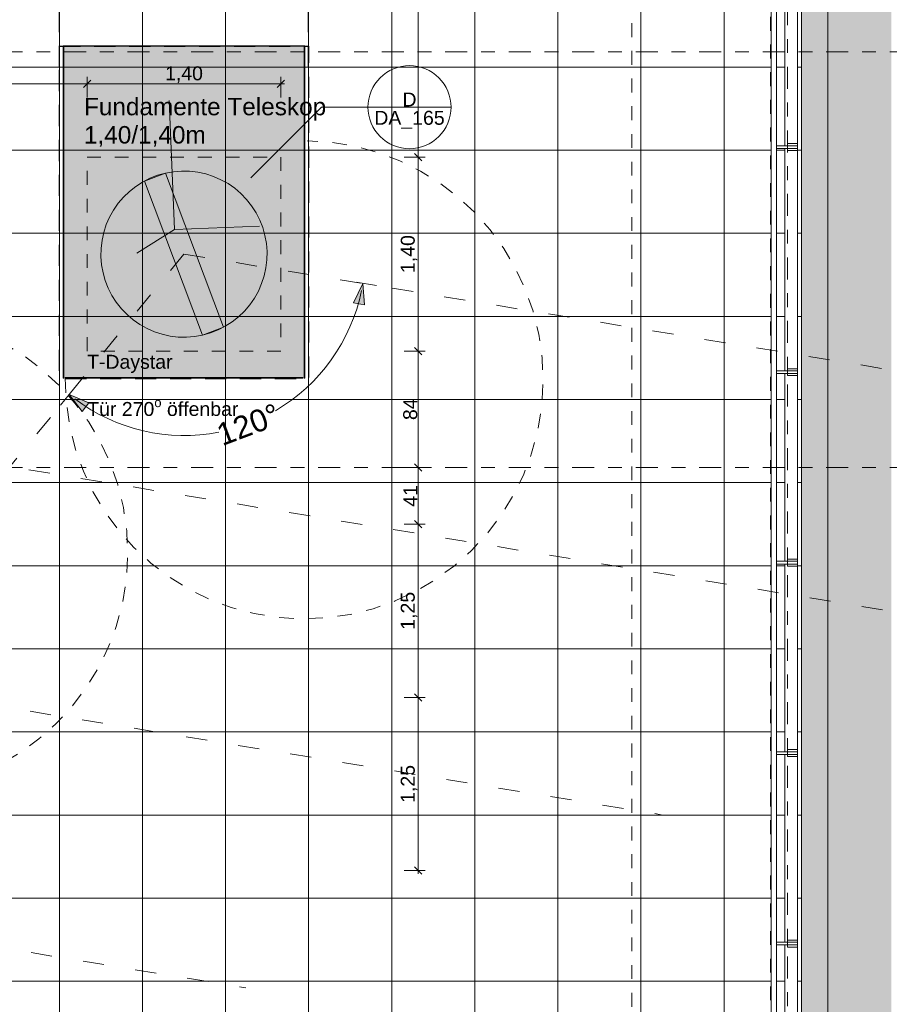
# Model space of a CAD drawing. Header units: metres. Extents: x -180 to 4, y -50 to 6.
# Tile 31 of 256: x -165.77 to -159.49, y -26.82 to -19.71. Entities that reach past the tile are written whole.
import ezdxf

# ---------------------------------------------------------------- set-up
doc = ezdxf.new("R2010")
doc.units = ezdxf.units.M
doc.header["$LTSCALE"] = 0.05
doc.header["$PDMODE"] = 1
doc.header["$PDSIZE"] = -2
for name, pattern in [('Dash Style-1', [1.999894, 0.999947, -0.999947]), ('ISO-02 Strichlinie', [3.81, 3.048, -0.762]), ('ISO-03 Gestrichelt mit Abstand', [7.62, 3.048, -4.572]), ('Linienart-1', [2.116328, 1.058164, -1.058164]), ('Linienart-34', [4.233, 2.116, -2.117]), ('Linienart-53', [5.291531, 3.175, -1.058062, 0.352704, -0.705764])]:
    doc.linetypes.add(name, pattern=pattern)
doc.layers.get('0').update_dxf_attribs({"lineweight": 25})
for name, color, linetype, lineweight, true_color in [('30 -34 Innenwände- 4 Türen_Fenster', 7, 'Continuous', 15, 0x9955ff), ('30 -36 Dächer- 3 Dachbeläge', 7, 'Continuous', 15, 0x9999ff), ('30 -36 Dächer- 4 Dachbekleidungen', 7, 'Continuous', 9, 0xccccff), ('70 -72 Beschriftung- 1 Beschriftung allgemein', 7, 'Continuous', 9, 0xff6633), ('70 -72 Beschriftung- 7 Detailverweise', 7, 'Continuous', 9, 0x00dd00), ('70 -76 Bemaßung- 2 Allgemein', 7, 'Continuous', 5, 0x6666cc)]:
    doc.layers.add(name, color=color, linetype=linetype, lineweight=lineweight, true_color=true_color)
for name, color, linetype, lineweight in [('60- 61 allgemeine Ausstattung- 4 Terrassen', 7, 'Continuous', 9), ('70 -71 Achsen- 1 Gebäudeachsen', 7, 'Linienart-53', 18), ('Bemaßung', 7, 'Continuous', 5), ('Keine', 7, 'Continuous', 9)]:
    doc.layers.add(name, color=color, linetype=linetype, lineweight=lineweight)
doc.styles.add('Arial', font='arial.ttf')
doc.dimstyles.new('k+k_klein', dxfattribs={"dimtxt": 0.100689, "dimasz": 0.05302, "dimexe": 0.05, "dimexo": 0.15, "dimgap": 0.005, "dimtad": 1, "dimdec": 3, "dimtxsty": 'Arial', "dimblk": 'VW_SLASH-2', "dimblk1": 'VW_SLASH-2', "dimblk2": 'VW_SLASH-2', "dimcen": 0, "dimdle": 0.025, "dimadec": 3, "dimazin": 0, "dimtfac": 0.75, "dimtdec": 3, "dimtix": 1, "dimtmove": 0, "dimatfit": 0, "dimldrblk": 'VW_FILLEDARROW', "dimfxl": 0.1, "dimfxlon": 1, "dimfrac": 2, "dimtolj": 1, "dimarcsym": 0})

# ---------------------------------------------------------------- blocks, each defined once
blk = doc.blocks.new('VW_FILLEDARROW')
at = {"linetype": 'Continuous', "lineweight": 0, "transparency": 16777216}
blk.add_hatch(color=0, dxfattribs=at).paths.add_polyline_path([(-2.83, 0.76), (0, 0), (-2.83, -0.76)])
at = {"color": 0, "lineweight": 5, "transparency": 16777216, "flags": 128}
blk.add_lwpolyline([(-2.83, 0.76), (0, 0), (-2.83, -0.76)], close=True, dxfattribs=at)
blk = doc.blocks.new('*D8753')
at = {"layer": '70 -76 Bemaßung- 2 Allgemein', "color": 0, "linetype": 'Continuous', "lineweight": -2, "transparency": 33554559}
for p, q in [((-172.1903, -25.3848), (-172.3383, -25.3605)), ((-174.4736, -26.2476), (-174.3786, -26.1315))]:
    blk.add_line(p, q, dxfattribs=at)
for start, end in [(300.30792, 348.3798), (233.02062, 281.0925)]:
    blk.add_arc((-173.581, -25.157), 1.3093, start, end, dxfattribs=at)
at = {"layer": 'Defpoints', "color": 0, "transparency": 33554559}
for p in [(-173.581, -25.157), (-173.565, -26.4662), (-164.1338, -26.704), (-179.6443, -32.565)]:
    blk.add_point(p, dxfattribs=at)
at = {"layer": '70 -76 Bemaßung- 2 Allgemein', "color": 0, "lineweight": -2, "xscale": 0.05302001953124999, "yscale": 0.05302001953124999, "zscale": 0.05302001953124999}
for p, rotation in [((-172.2889, -25.3686), 79.5400057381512), ((-174.4103, -26.1702), 141.8604122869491)]:
    blk.add_blockref('VW_FILLEDARROW', p, dxfattribs=dict(at, rotation=rotation))
at = {"layer": '70 -76 Bemaßung- 2 Allgemein', "color": 0, "lineweight": 15, "transparency": 33554559, "insert": (-173.1159, -26.3878), "char_height": 0.160649, "attachment_point": 5, "rotation": 20.70021, "style": 'Arial'}
blk.add_mtext('\\A1;120%%d ', dxfattribs=at)
blk = doc.blocks.new('VW_SLASH-2')
at = {"color": 0, "linetype": 'ByBlock', "lineweight": -2, "transparency": 16777216}
blk.add_line((0.47, 0), (-1, 0), dxfattribs=at)
at = {"color": 0, "lineweight": 5, "transparency": 16777216, "flags": 128}
blk.add_lwpolyline([(0.5, 0.5), (-0.5, -0.5)], dxfattribs=at)
blk = doc.blocks.new('*D9022')
at = {"layer": '70 -76 Bemaßung- 2 Allgemein', "color": 0, "linetype": 'Continuous', "lineweight": -2, "transparency": 33554559}
for p, q in [((-169.1903, -24.1348), (-169.3383, -24.1105)), ((-171.4736, -24.9976), (-171.3786, -24.8815))]:
    blk.add_line(p, q, dxfattribs=at)
for start, end in [(300.30792, 348.3798), (233.02062, 281.0925)]:
    blk.add_arc((-170.581, -23.907), 1.3093, start, end, dxfattribs=at)
at = {"layer": 'Defpoints', "color": 0, "transparency": 33554559}
for p in [(-170.581, -23.907), (-170.565, -25.2162), (-161.1338, -25.454), (-176.6443, -31.315)]:
    blk.add_point(p, dxfattribs=at)
at = {"layer": '70 -76 Bemaßung- 2 Allgemein', "color": 0, "lineweight": -2, "xscale": 0.05302001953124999, "yscale": 0.05302001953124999, "zscale": 0.05302001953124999}
for p, rotation in [((-169.2889, -24.1186), 79.5400057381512), ((-171.4103, -24.9202), 141.8604122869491)]:
    blk.add_blockref('VW_FILLEDARROW', p, dxfattribs=dict(at, rotation=rotation))
at = {"layer": '70 -76 Bemaßung- 2 Allgemein', "color": 0, "lineweight": 15, "transparency": 33554559, "insert": (-170.1159, -25.1378), "char_height": 0.160649, "attachment_point": 5, "rotation": 20.70021, "style": 'Arial'}
blk.add_mtext('\\A1;120%%d ', dxfattribs=at)
blk = doc.blocks.new('Gruppe-8436')
at = {"layer": '30 -34 Innenwände- 4 Türen_Fenster', "color": 7, "linetype": 'ISO-03 Gestrichelt mit Abstand', "lineweight": 15, "transparency": 33554636}
blk.add_line((-167.581, -22.657), (-158.1338, -24.204), dxfattribs=at)
blk = doc.blocks.new('*D9026')
at = {"layer": '70 -76 Bemaßung- 2 Allgemein', "color": 0, "linetype": 'Continuous', "lineweight": -2, "transparency": 33554559}
for p, q in [((-163.1903, -21.6348), (-163.3383, -21.6105)), ((-165.4736, -22.4976), (-165.3786, -22.3815))]:
    blk.add_line(p, q, dxfattribs=at)
for start, end in [(300.30792, 348.3798), (233.02062, 281.0925)]:
    blk.add_arc((-164.581, -21.407), 1.3093, start, end, dxfattribs=at)
at = {"layer": 'Defpoints', "color": 0, "transparency": 33554559}
for p in [(-164.581, -21.407), (-164.565, -22.7162), (-155.1338, -22.954), (-170.6443, -28.815)]:
    blk.add_point(p, dxfattribs=at)
at = {"layer": '70 -76 Bemaßung- 2 Allgemein', "color": 0, "lineweight": -2, "xscale": 0.05302001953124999, "yscale": 0.05302001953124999, "zscale": 0.05302001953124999}
for p, rotation in [((-163.2889, -21.6186), 79.5400057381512), ((-165.4103, -22.4202), 141.8604122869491)]:
    blk.add_blockref('VW_FILLEDARROW', p, dxfattribs=dict(at, rotation=rotation))
at = {"layer": '70 -76 Bemaßung- 2 Allgemein', "color": 0, "lineweight": 15, "transparency": 33554559, "insert": (-164.1159, -22.6378), "char_height": 0.160649, "attachment_point": 5, "rotation": 20.70021, "style": 'Arial'}
blk.add_mtext('\\A1;120%%d ', dxfattribs=at)
blk = doc.blocks.new('*D9034')
at = {"layer": '70 -76 Bemaßung- 2 Allgemein', "color": 0, "lineweight": -2}
for p, q in [((-166.881, -20.2768), (-166.881, -20.1268)), ((-165.334, -20.1768), (-166.828, -20.1768)), ((-165.281, -20.2768), (-165.281, -20.1268))]:
    blk.add_line(p, q, dxfattribs=at)
at = {"layer": 'Defpoints', "color": 0}
for p in [(-166.881, -20.1768), (-165.281, -22.107), (-166.881, -23.357)]:
    blk.add_point(p, dxfattribs=at)
at = {"layer": '70 -76 Bemaßung- 2 Allgemein', "color": 0, "lineweight": -2, "xscale": 0.05302001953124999, "yscale": 0.05302001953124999, "zscale": 0.05302001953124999, "rotation": 180}
blk.add_blockref('VW_SLASH-2', (-166.881, -20.1768), dxfattribs=at)
at = {"layer": '70 -76 Bemaßung- 2 Allgemein', "color": 0, "lineweight": -2, "xscale": 0.05302001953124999, "yscale": 0.05302001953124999, "zscale": 0.05302001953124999}
blk.add_blockref('VW_SLASH-2', (-165.281, -20.1768), dxfattribs=at)
at = {"layer": '70 -76 Bemaßung- 2 Allgemein', "color": 0, "insert": (-166.081, -20.1114), "char_height": 0.10069, "attachment_point": 5, "style": 'Arial'}
blk.add_mtext('\\A1;1,60', dxfattribs=at)
blk = doc.blocks.new('*D9035')
at = {"layer": '70 -76 Bemaßung- 2 Allgemein', "color": 0, "lineweight": -2}
for p, q in [((-165.281, -20.2768), (-165.281, -20.1268)), ((-163.934, -20.1768), (-165.228, -20.1768)), ((-163.881, -20.2768), (-163.881, -20.1268))]:
    blk.add_line(p, q, dxfattribs=at)
at = {"layer": 'Defpoints', "color": 0}
for p in [(-165.281, -20.1768), (-165.281, -22.107), (-163.881, -22.107)]:
    blk.add_point(p, dxfattribs=at)
at = {"layer": '70 -76 Bemaßung- 2 Allgemein', "color": 0, "lineweight": -2, "xscale": 0.05302001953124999, "yscale": 0.05302001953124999, "zscale": 0.05302001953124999, "rotation": 180}
blk.add_blockref('VW_SLASH-2', (-165.281, -20.1768), dxfattribs=at)
at = {"layer": '70 -76 Bemaßung- 2 Allgemein', "color": 0, "lineweight": -2, "xscale": 0.05302001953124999, "yscale": 0.05302001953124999, "zscale": 0.05302001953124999}
blk.add_blockref('VW_SLASH-2', (-163.881, -20.1768), dxfattribs=at)
at = {"layer": '70 -76 Bemaßung- 2 Allgemein', "color": 0, "insert": (-164.581, -20.1114), "char_height": 0.10069, "attachment_point": 5, "style": 'Arial'}
blk.add_mtext('\\A1;1,40', dxfattribs=at)
blk = doc.blocks.new('*D9037')
at = {"layer": '70 -76 Bemaßung- 2 Allgemein', "color": 0, "lineweight": -2}
for p, q in [((-162.99, -17.057), (-162.84, -17.057)), ((-162.89, -20.654), (-162.89, -17.1101)), ((-162.99, -20.707), (-162.84, -20.707))]:
    blk.add_line(p, q, dxfattribs=at)
at = {"layer": 'Defpoints', "color": 0}
for p in [(-163.681, -17.057), (-162.89, -17.057), (-163.881, -20.707)]:
    blk.add_point(p, dxfattribs=at)
at = {"layer": '70 -76 Bemaßung- 2 Allgemein', "color": 0, "lineweight": -2, "xscale": 0.05302001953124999, "yscale": 0.05302001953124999, "zscale": 0.05302001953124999}
for p, rotation in [((-162.89, -17.057), 90), ((-162.89, -20.707), 270)]:
    blk.add_blockref('VW_SLASH-2', p, dxfattribs=dict(at, rotation=rotation))
at = {"layer": '70 -76 Bemaßung- 2 Allgemein', "color": 0, "insert": (-162.9555, -18.882), "char_height": 0.10069, "attachment_point": 5, "rotation": 90, "style": 'Arial'}
blk.add_mtext('\\A1;3,65', dxfattribs=at)
blk = doc.blocks.new('*D9038')
at = {"layer": '70 -76 Bemaßung- 2 Allgemein', "color": 0, "lineweight": -2}
for p, q in [((-162.99, -20.707), (-162.84, -20.707)), ((-162.89, -22.054), (-162.89, -20.7601)), ((-162.99, -22.107), (-162.84, -22.107))]:
    blk.add_line(p, q, dxfattribs=at)
at = {"layer": 'Defpoints', "color": 0}
for p in [(-163.881, -20.707), (-162.89, -20.707), (-163.881, -22.107)]:
    blk.add_point(p, dxfattribs=at)
at = {"layer": '70 -76 Bemaßung- 2 Allgemein', "color": 0, "lineweight": -2, "xscale": 0.05302001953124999, "yscale": 0.05302001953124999, "zscale": 0.05302001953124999}
for p, rotation in [((-162.89, -20.707), 90), ((-162.89, -22.107), 270)]:
    blk.add_blockref('VW_SLASH-2', p, dxfattribs=dict(at, rotation=rotation))
at = {"layer": '70 -76 Bemaßung- 2 Allgemein', "color": 0, "insert": (-162.9555, -21.407), "char_height": 0.10069, "attachment_point": 5, "rotation": 90, "style": 'Arial'}
blk.add_mtext('\\A1;1,40', dxfattribs=at)
blk = doc.blocks.new('*D9039')
at = {"layer": '70 -76 Bemaßung- 2 Allgemein', "color": 0, "lineweight": -2}
for p, q in [((-162.99, -22.107), (-162.84, -22.107)), ((-162.89, -22.894), (-162.89, -22.1601)), ((-162.99, -22.947), (-162.84, -22.947))]:
    blk.add_line(p, q, dxfattribs=at)
at = {"layer": 'Defpoints', "color": 0}
for p in [(-163.881, -22.107), (-162.89, -22.107), (-163.4126, -22.947)]:
    blk.add_point(p, dxfattribs=at)
at = {"layer": '70 -76 Bemaßung- 2 Allgemein', "color": 0, "lineweight": -2, "xscale": 0.05302001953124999, "yscale": 0.05302001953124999, "zscale": 0.05302001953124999}
for p, rotation in [((-162.89, -22.107), 90), ((-162.89, -22.947), 270)]:
    blk.add_blockref('VW_SLASH-2', p, dxfattribs=dict(at, rotation=rotation))
at = {"layer": '70 -76 Bemaßung- 2 Allgemein', "color": 0, "insert": (-162.9464, -22.527), "char_height": 0.10069, "attachment_point": 5, "rotation": 90, "style": 'Arial'}
blk.add_mtext('\\A1;84', dxfattribs=at)
blk = doc.blocks.new('*D9040')
at = {"layer": '70 -76 Bemaßung- 2 Allgemein', "color": 0, "lineweight": -2}
for p, q in [((-162.99, -22.947), (-162.84, -22.947)), ((-162.89, -23.304), (-162.89, -23.0001)), ((-162.99, -23.357), (-162.84, -23.357))]:
    blk.add_line(p, q, dxfattribs=at)
at = {"layer": 'Defpoints', "color": 0}
for p in [(-163.4126, -22.947), (-162.89, -22.947), (-166.881, -23.357)]:
    blk.add_point(p, dxfattribs=at)
at = {"layer": '70 -76 Bemaßung- 2 Allgemein', "color": 0, "lineweight": -2, "xscale": 0.05302001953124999, "yscale": 0.05302001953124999, "zscale": 0.05302001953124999}
for p, rotation in [((-162.89, -22.947), 90), ((-162.89, -23.357), 270)]:
    blk.add_blockref('VW_SLASH-2', p, dxfattribs=dict(at, rotation=rotation))
at = {"layer": '70 -76 Bemaßung- 2 Allgemein', "color": 0, "insert": (-162.9455, -23.152), "char_height": 0.10069, "attachment_point": 5, "rotation": 90, "style": 'Arial'}
blk.add_mtext('\\A1;41', dxfattribs=at)
blk = doc.blocks.new('*D9041')
at = {"layer": '70 -76 Bemaßung- 2 Allgemein', "color": 0, "lineweight": -2}
for p, q in [((-162.99, -23.357), (-162.84, -23.357)), ((-162.89, -24.554), (-162.89, -23.4101)), ((-162.99, -24.607), (-162.84, -24.607))]:
    blk.add_line(p, q, dxfattribs=at)
at = {"layer": 'Defpoints', "color": 0}
for p in [(-166.881, -23.357), (-162.89, -23.357), (-171.281, -24.607)]:
    blk.add_point(p, dxfattribs=at)
at = {"layer": '70 -76 Bemaßung- 2 Allgemein', "color": 0, "lineweight": -2, "xscale": 0.05302001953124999, "yscale": 0.05302001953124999, "zscale": 0.05302001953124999}
for p, rotation in [((-162.89, -23.357), 90), ((-162.89, -24.607), 270)]:
    blk.add_blockref('VW_SLASH-2', p, dxfattribs=dict(at, rotation=rotation))
at = {"layer": '70 -76 Bemaßung- 2 Allgemein', "color": 0, "insert": (-162.9555, -23.982), "char_height": 0.10069, "attachment_point": 5, "rotation": 90, "style": 'Arial'}
blk.add_mtext('\\A1;1,25', dxfattribs=at)
blk = doc.blocks.new('*D9042')
at = {"layer": '70 -76 Bemaßung- 2 Allgemein', "color": 0, "lineweight": -2}
for p, q in [((-162.99, -24.607), (-162.84, -24.607)), ((-162.89, -25.804), (-162.89, -24.6601)), ((-162.99, -25.857), (-162.84, -25.857))]:
    blk.add_line(p, q, dxfattribs=at)
at = {"layer": 'Defpoints', "color": 0}
for p in [(-171.281, -24.607), (-162.89, -24.607), (-172.881, -25.857)]:
    blk.add_point(p, dxfattribs=at)
at = {"layer": '70 -76 Bemaßung- 2 Allgemein', "color": 0, "lineweight": -2, "xscale": 0.05302001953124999, "yscale": 0.05302001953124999, "zscale": 0.05302001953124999}
for p, rotation in [((-162.89, -24.607), 90), ((-162.89, -25.857), 270)]:
    blk.add_blockref('VW_SLASH-2', p, dxfattribs=dict(at, rotation=rotation))
at = {"layer": '70 -76 Bemaßung- 2 Allgemein', "color": 0, "insert": (-162.9555, -25.232), "char_height": 0.10069, "attachment_point": 5, "rotation": 90, "style": 'Arial'}
blk.add_mtext('\\A1;1,25', dxfattribs=at)
blk = doc.blocks.new('Gruppe-8723')
at = {"color": 255}
blk.add_wipeout([(-160.221, -26.3745), (-160.151, -26.3745), (-160.151, -26.3945), (-160.221, -26.3945)], dxfattribs=at).dxf.layer = '30 -36 Dächer- 4 Dachbekleidungen'
at = {"layer": '30 -36 Dächer- 4 Dachbekleidungen', "flags": 128}
for points in [[(-160.221, -26.3745), (-160.221, -26.3595), (-160.151, -26.3595), (-160.151, -26.3745)], [(-160.221, -26.3745), (-160.151, -26.3745), (-160.151, -26.3945), (-160.221, -26.3945)], [(-160.221, -26.3945), (-160.221, -26.4095), (-160.151, -26.4095), (-160.151, -26.3945)]]:
    blk.add_lwpolyline(points, dxfattribs=at)
at = {"color": 255}
blk.add_wipeout([(-160.221, -26.3745), (-160.301, -26.3745), (-160.301, -26.3945), (-160.221, -26.3945)], dxfattribs=at).dxf.layer = '30 -36 Dächer- 4 Dachbekleidungen'
at = {"layer": '30 -36 Dächer- 4 Dachbekleidungen', "flags": 128}
blk.add_lwpolyline([(-160.221, -26.3745), (-160.301, -26.3745), (-160.301, -26.3945), (-160.221, -26.3945)], close=True, dxfattribs=at)
blk = doc.blocks.new('Gruppe-8724')
at = {"color": 255}
blk.add_wipeout([(-160.221, -24.9995), (-160.151, -24.9995), (-160.151, -25.0195), (-160.221, -25.0195)], dxfattribs=at).dxf.layer = '30 -36 Dächer- 4 Dachbekleidungen'
at = {"layer": '30 -36 Dächer- 4 Dachbekleidungen', "flags": 128}
for points in [[(-160.221, -24.9995), (-160.221, -24.9845), (-160.151, -24.9845), (-160.151, -24.9995)], [(-160.221, -24.9995), (-160.151, -24.9995), (-160.151, -25.0195), (-160.221, -25.0195)], [(-160.221, -25.0195), (-160.221, -25.0345), (-160.151, -25.0345), (-160.151, -25.0195)]]:
    blk.add_lwpolyline(points, dxfattribs=at)
at = {"color": 255}
blk.add_wipeout([(-160.221, -24.9995), (-160.301, -24.9995), (-160.301, -25.0195), (-160.221, -25.0195)], dxfattribs=at).dxf.layer = '30 -36 Dächer- 4 Dachbekleidungen'
at = {"layer": '30 -36 Dächer- 4 Dachbekleidungen', "flags": 128}
blk.add_lwpolyline([(-160.221, -24.9995), (-160.301, -24.9995), (-160.301, -25.0195), (-160.221, -25.0195)], close=True, dxfattribs=at)
blk = doc.blocks.new('Gruppe-8725')
at = {"color": 255}
blk.add_wipeout([(-160.221, -23.6245), (-160.151, -23.6245), (-160.151, -23.6445), (-160.221, -23.6445)], dxfattribs=at).dxf.layer = '30 -36 Dächer- 4 Dachbekleidungen'
at = {"layer": '30 -36 Dächer- 4 Dachbekleidungen', "flags": 128}
for points in [[(-160.221, -23.6245), (-160.221, -23.6095), (-160.151, -23.6095), (-160.151, -23.6245)], [(-160.221, -23.6245), (-160.151, -23.6245), (-160.151, -23.6445), (-160.221, -23.6445)], [(-160.221, -23.6445), (-160.221, -23.6595), (-160.151, -23.6595), (-160.151, -23.6445)]]:
    blk.add_lwpolyline(points, dxfattribs=at)
at = {"color": 255}
blk.add_wipeout([(-160.221, -23.6245), (-160.301, -23.6245), (-160.301, -23.6445), (-160.221, -23.6445)], dxfattribs=at).dxf.layer = '30 -36 Dächer- 4 Dachbekleidungen'
at = {"layer": '30 -36 Dächer- 4 Dachbekleidungen', "flags": 128}
blk.add_lwpolyline([(-160.221, -23.6245), (-160.301, -23.6245), (-160.301, -23.6445), (-160.221, -23.6445)], close=True, dxfattribs=at)
blk = doc.blocks.new('Gruppe-8726')
at = {"color": 255}
blk.add_wipeout([(-160.221, -22.2495), (-160.151, -22.2495), (-160.151, -22.2695), (-160.221, -22.2695)], dxfattribs=at).dxf.layer = '30 -36 Dächer- 4 Dachbekleidungen'
at = {"layer": '30 -36 Dächer- 4 Dachbekleidungen', "flags": 128}
for points in [[(-160.221, -22.2495), (-160.221, -22.2345), (-160.151, -22.2345), (-160.151, -22.2495)], [(-160.221, -22.2495), (-160.151, -22.2495), (-160.151, -22.2695), (-160.221, -22.2695)], [(-160.221, -22.2695), (-160.221, -22.2845), (-160.151, -22.2845), (-160.151, -22.2695)]]:
    blk.add_lwpolyline(points, dxfattribs=at)
at = {"color": 255}
blk.add_wipeout([(-160.221, -22.2495), (-160.301, -22.2495), (-160.301, -22.2695), (-160.221, -22.2695)], dxfattribs=at).dxf.layer = '30 -36 Dächer- 4 Dachbekleidungen'
at = {"layer": '30 -36 Dächer- 4 Dachbekleidungen', "flags": 128}
blk.add_lwpolyline([(-160.221, -22.2495), (-160.301, -22.2495), (-160.301, -22.2695), (-160.221, -22.2695)], close=True, dxfattribs=at)
blk = doc.blocks.new('Gruppe-8727')
at = {"color": 255}
blk.add_wipeout([(-160.221, -20.6445), (-160.151, -20.6445), (-160.151, -20.6245), (-160.221, -20.6245)], dxfattribs=at).dxf.layer = '30 -36 Dächer- 4 Dachbekleidungen'
at = {"layer": '30 -36 Dächer- 4 Dachbekleidungen', "flags": 128}
for points in [[(-160.221, -20.6245), (-160.221, -20.6095), (-160.151, -20.6095), (-160.151, -20.6245)], [(-160.221, -20.6445), (-160.151, -20.6445), (-160.151, -20.6245), (-160.221, -20.6245)], [(-160.221, -20.6445), (-160.221, -20.6595), (-160.151, -20.6595), (-160.151, -20.6445)]]:
    blk.add_lwpolyline(points, dxfattribs=at)
at = {"color": 255}
blk.add_wipeout([(-160.221, -20.6445), (-160.301, -20.6445), (-160.301, -20.6245), (-160.221, -20.6245)], dxfattribs=at).dxf.layer = '30 -36 Dächer- 4 Dachbekleidungen'
at = {"layer": '30 -36 Dächer- 4 Dachbekleidungen', "flags": 128}
blk.add_lwpolyline([(-160.221, -20.6445), (-160.301, -20.6445), (-160.301, -20.6245), (-160.221, -20.6245)], close=True, dxfattribs=at)
blk = doc.blocks.new('Gruppe-8867')
at = {"layer": '60- 61 allgemeine Ausstattung- 4 Terrassen', "color": 7, "linetype": 'Continuous', "lineweight": 18, "transparency": 33554559, "flags": 128}
for points in [[(-163.7088, -19.903), (-163.7088, -19.907), (-165.4528, -19.907), (-165.4528, -19.903)], [(-165.4528, -22.303), (-165.4528, -19.907), (-165.4488, -19.907), (-165.4488, -22.303)], [(-163.7128, -22.303), (-163.7128, -19.907), (-163.7088, -19.907), (-163.7088, -22.303)], [(-165.4382, -22.303), (-165.4382, -22.299), (-163.7234, -22.299), (-163.7234, -22.303)]]:
    blk.add_lwpolyline(points, close=True, dxfattribs=at)
at = {"layer": '60- 61 allgemeine Ausstattung- 4 Terrassen', "linetype": 'Linienart-34', "lineweight": 9}
blk.add_arc((-163.7128, -22.315), 1.7254, 179.60151, 89.281, dxfattribs=at)
at = {"layer": '70 -72 Beschriftung- 1 Beschriftung allgemein', "color": 252, "linetype": 'Continuous', "true_color": 0x888888, "transparency": 33554457}
blk.add_solid([(-165.4528, -22.303), (-163.7088, -22.303), (-165.4528, -19.903), (-163.7088, -19.903)], dxfattribs=at)
at = {"layer": '60- 61 allgemeine Ausstattung- 4 Terrassen', "color": 252, "true_color": 0x888888, "transparency": 33554687, "insert": (-164.734, -22.5108), "char_height": 0.100689, "attachment_point": 5, "line_spacing_factor": 0.96878, "style": 'Arial'}
blk.add_mtext('\\A1;Tür 270{\\H0.6667x;\\So^ ;} öffenbar', dxfattribs=at)
blk = doc.blocks.new('Gruppe-8868')
at = {"layer": '60- 61 allgemeine Ausstattung- 4 Terrassen', "color": 7, "linetype": 'Continuous', "lineweight": 18, "transparency": 33554559, "flags": 128}
for points in [[(-166.7088, -21.153), (-166.7088, -21.157), (-168.4528, -21.157), (-168.4528, -21.153)], [(-168.4528, -23.553), (-168.4528, -21.157), (-168.4488, -21.157), (-168.4488, -23.553)], [(-166.7128, -23.553), (-166.7128, -21.157), (-166.7088, -21.157), (-166.7088, -23.553)], [(-168.4382, -23.553), (-168.4382, -23.549), (-166.7234, -23.549), (-166.7234, -23.553)]]:
    blk.add_lwpolyline(points, close=True, dxfattribs=at)
at = {"layer": '60- 61 allgemeine Ausstattung- 4 Terrassen', "linetype": 'Linienart-34', "lineweight": 9}
blk.add_arc((-166.7128, -23.565), 1.7254, 179.60151, 89.281, dxfattribs=at)
at = {"layer": '70 -72 Beschriftung- 1 Beschriftung allgemein', "color": 252, "linetype": 'Continuous', "true_color": 0x888888, "transparency": 33554457}
blk.add_solid([(-168.4528, -23.553), (-166.7088, -23.553), (-168.4528, -21.153), (-166.7088, -21.153)], dxfattribs=at)
at = {"layer": '60- 61 allgemeine Ausstattung- 4 Terrassen', "color": 252, "true_color": 0x888888, "transparency": 33554687, "insert": (-167.734, -23.7608), "char_height": 0.100689, "attachment_point": 5, "line_spacing_factor": 0.96878, "style": 'Arial'}
blk.add_mtext('\\A1;Tür 270{\\H0.6667x;\\So^ ;} öffenbar', dxfattribs=at)
blk = doc.blocks.new('_Achsen (3D)')
at = {"layer": '70 -71 Achsen- 1 Gebäudeachsen', "transparency": 33554687}
for p, q in [((-160.221, 3.8), (-160.221, -46.172)), ((-179.668, -19.947), (3.826, -19.947)), ((-179.668, -22.947), (3.826, -22.947))]:
    blk.add_line(p, q, dxfattribs=at)
blk = doc.blocks.new('Gruppe-8281')
at = {"layer": '30 -34 Innenwände- 4 Türen_Fenster', "color": 7, "linetype": 'ISO-03 Gestrichelt mit Abstand', "lineweight": 15, "transparency": 33554636}
blk.add_line((-173.581, -25.157), (-164.1338, -26.704), dxfattribs=at)
at = {"layer": '70 -76 Bemaßung- 2 Allgemein', "color": 7, "linetype": 'Continuous', "lineweight": 15, "transparency": 33554559}
dim = blk.add_angular_dim_3p(base=(-173.565, -26.4662), center=(-173.581, -25.157), p1=(-179.6443, -32.565), p2=(-164.1338, -26.704), dimstyle='k+k_klein', override={"dimtxt": 0.160649, "dimgap": 0.006382, "dimpost": '<> ', "dimtxsty": 'Arial', "dimblk": 'VW_FILLEDARROW', "dimadec": 0, "dimtmove": 2}, dxfattribs=at)
dim.commit()
dim.dimension.update_dxf_attribs({"geometry": '*D8753', "text_midpoint": (-173.1159, -26.3878), "dimtype": 165})
blk = doc.blocks.new('Gruppe-8435')
at = {"layer": '30 -34 Innenwände- 4 Türen_Fenster', "color": 7, "linetype": 'ISO-03 Gestrichelt mit Abstand', "lineweight": 15, "transparency": 33554636}
blk.add_line((-170.581, -23.907), (-161.1338, -25.454), dxfattribs=at)
at = {"layer": '70 -76 Bemaßung- 2 Allgemein', "color": 7, "linetype": 'Continuous', "lineweight": 15, "transparency": 33554559}
dim = blk.add_angular_dim_3p(base=(-170.565, -25.2162), center=(-170.581, -23.907), p1=(-176.6443, -31.315), p2=(-161.1338, -25.454), dimstyle='k+k_klein', override={"dimtxt": 0.160649, "dimgap": 0.006382, "dimpost": '<> ', "dimtxsty": 'Arial', "dimblk": 'VW_FILLEDARROW', "dimadec": 0, "dimtmove": 2}, dxfattribs=at)
dim.commit()
dim.dimension.update_dxf_attribs({"geometry": '*D9022', "text_midpoint": (-170.1159, -25.1378), "dimtype": 165})
blk = doc.blocks.new('Gruppe-8437')
at = {"layer": '30 -34 Innenwände- 4 Türen_Fenster', "color": 7, "linetype": 'ISO-03 Gestrichelt mit Abstand', "lineweight": 15, "transparency": 33554636}
for q in [(-170.6443, -28.815), (-155.1338, -22.954)]:
    blk.add_line((-164.581, -21.407), q, dxfattribs=at)
at = {"layer": '30 -34 Innenwände- 4 Türen_Fenster', "color": 7, "linetype": 'Continuous', "lineweight": 15, "transparency": 33554585, "flags": 128}
blk.add_lwpolyline([(-164.7156, -20.8223), (-164.6576, -20.812), (-164.5989, -20.8073), (-164.5401, -20.8084), (-164.4816, -20.8153), (-164.4241, -20.8279), (-164.3681, -20.8461), (-164.3141, -20.8697), (-164.2627, -20.8984), (-164.2144, -20.9321), (-164.1696, -20.9703), (-164.1288, -21.0127), (-164.0923, -21.0589), (-164.0605, -21.1085), (-164.0338, -21.161), (-164.0123, -21.2158), (-163.9963, -21.2724), (-163.9859, -21.3304), (-163.9813, -21.3891), (-163.9824, -21.448), (-163.9893, -21.5064), (-164.0019, -21.564), (-164.0201, -21.62), (-164.0436, -21.6739), (-164.0724, -21.7253), (-164.106, -21.7736), (-164.1442, -21.8184), (-164.1867, -21.8593), (-164.2329, -21.8957), (-164.2825, -21.9275), (-164.3349, -21.9543), (-164.3897, -21.9757), (-164.4464, -21.9917), (-164.5044, -22.0021), (-164.5631, -22.0068), (-164.6219, -22.0056), (-164.6804, -21.9988), (-164.7379, -21.9862), (-164.7939, -21.968), (-164.8479, -21.9444), (-164.8993, -21.9157), (-164.9476, -21.882), (-164.9924, -21.8438), (-165.0332, -21.8014), (-165.0697, -21.7552), (-165.1015, -21.7056), (-165.1282, -21.6531), (-165.1497, -21.5983), (-165.1657, -21.5416), (-165.1761, -21.4837), (-165.1807, -21.425), (-165.1796, -21.3661), (-165.1727, -21.3076), (-165.1601, -21.2501), (-165.1419, -21.1941), (-165.1184, -21.1402), (-165.0896, -21.0888), (-165.056, -21.0404), (-165.0178, -20.9957), (-164.9753, -20.9548), (-164.9291, -20.9184), (-164.8795, -20.8866), (-164.8271, -20.8598), (-164.7723, -20.8383)], close=True, dxfattribs=at)
at = {"layer": 'Keine', "color": 7, "linetype": 'Continuous', "lineweight": 15, "transparency": 33554687}
for p, q in [((-164.6878, -20.2983), (-164.6499, -21.2295)), ((-164.6499, -21.2295), (-164.922, -21.4011)), ((-164.6499, -21.2295), (-164.035, -21.2045))]:
    blk.add_line(p, q, dxfattribs=at)
at = {"layer": 'Keine', "color": 7, "linetype": 'Continuous', "lineweight": 15, "transparency": 33554687, "flags": 128}
blk.add_lwpolyline([(-164.8667, -20.8794), (-164.7156, -20.8223), (-164.2953, -21.9347), (-164.4464, -21.9917)], close=True, dxfattribs=at)
at = {"layer": '70 -76 Bemaßung- 2 Allgemein', "color": 7, "linetype": 'Continuous', "lineweight": 15, "transparency": 33554559}
dim = blk.add_angular_dim_3p(base=(-164.565, -22.7162), center=(-164.581, -21.407), p1=(-170.6443, -28.815), p2=(-155.1338, -22.954), dimstyle='k+k_klein', override={"dimtxt": 0.160649, "dimgap": 0.006382, "dimpost": '<> ', "dimtxsty": 'Arial', "dimblk": 'VW_FILLEDARROW', "dimadec": 0, "dimtmove": 2}, dxfattribs=at)
dim.commit()
dim.dimension.update_dxf_attribs({"geometry": '*D9026', "text_midpoint": (-164.1159, -22.6378), "dimtype": 165})
blk = doc.blocks.new('Gruppe-8878')
at = {"layer": '60- 61 allgemeine Ausstattung- 4 Terrassen', "linetype": 'Continuous', "lineweight": 9, "transparency": 33554534}
h = blk.add_hatch(dxfattribs=at)
h.set_pattern_fill('Platte 60_60 SRF-1', style=0, pattern_type=2)
h.set_pattern_definition([(90, (-168.481, -14.65704), (-0.6, 7e-17), []), (0, (-168.481, -14.65704), (0, 0.6), [])])
h.paths.add_polyline_path([(-175.67599996, -12.29404198), (-160.12099996, -12.29404198), (-160.12099996, -31.45204198), (-175.67599996, -31.45204198)])
at = {"layer": '60- 61 allgemeine Ausstattung- 4 Terrassen', "color": 252, "linetype": 'Continuous', "lineweight": 9, "true_color": 0x888888, "flags": 128}
blk.add_lwpolyline([(-175.67599996, -12.29404198), (-160.12099996, -12.29404198), (-160.12099996, -31.45204198), (-175.67599996, -31.45204198)], close=True, dxfattribs=at)
at = {"layer": '70 -72 Beschriftung- 7 Detailverweise'}
blk.add_line((-162.65236407, -20.34613889), (-163.25236407, -20.34613889), dxfattribs=at)
at = {"layer": '70 -72 Beschriftung- 7 Detailverweise', "flags": 128}
blk.add_lwpolyline([(-162.65236407, -20.34613889), (-162.65380866, -20.37554403), (-162.65812849, -20.40466599), (-162.66528197, -20.43322429), (-162.67520021, -20.46094392), (-162.68778769, -20.48755791), (-162.70292319, -20.51280996), (-162.72046094, -20.53645687), (-162.74023204, -20.55827092), (-162.76204609, -20.57804202), (-162.785693, -20.59557977), (-162.81094505, -20.61071527), (-162.83755904, -20.62330275), (-162.86527867, -20.63322099), (-162.89383698, -20.64037447), (-162.92295893, -20.64469431), (-162.95236407, -20.64613889), (-162.98176922, -20.64469431), (-163.01089117, -20.64037447), (-163.03944948, -20.63322099), (-163.0671691, -20.62330275), (-163.09378309, -20.61071527), (-163.11903514, -20.59557977), (-163.14268206, -20.57804202), (-163.16449611, -20.55827092), (-163.18426721, -20.53645687), (-163.20180496, -20.51280996), (-163.21694045, -20.48755791), (-163.22952793, -20.46094392), (-163.23944617, -20.43322429), (-163.24659966, -20.40466599), (-163.25091949, -20.37554403), (-163.25236407, -20.34613889), (-163.25091949, -20.31673375), (-163.24659966, -20.28761179), (-163.23944617, -20.25905349), (-163.22952793, -20.23133386), (-163.21694045, -20.20471987), (-163.20180496, -20.17946782), (-163.18426721, -20.1558209), (-163.16449611, -20.13400685), (-163.14268206, -20.11423575), (-163.11903514, -20.09669801), (-163.09378309, -20.08156251), (-163.0671691, -20.06897503), (-163.03944948, -20.05905679), (-163.01089117, -20.0519033), (-162.98176922, -20.04758347), (-162.95236407, -20.04613889), (-162.92295893, -20.04758347), (-162.89383698, -20.0519033), (-162.86527867, -20.05905679), (-162.83755904, -20.06897503), (-162.81094505, -20.08156251), (-162.785693, -20.09669801), (-162.76204609, -20.11423575), (-162.74023204, -20.13400685), (-162.72046094, -20.1558209), (-162.70292319, -20.17946782), (-162.68778769, -20.20471987), (-162.67520021, -20.23133386), (-162.66528197, -20.25905349), (-162.65812849, -20.28761179), (-162.65380866, -20.31673375)], close=True, dxfattribs=at)
at = {"layer": '70 -72 Beschriftung- 7 Detailverweise'}
blk.add_point((-162.95236407, -20.34613889), dxfattribs=at)
at = {"layer": '70 -72 Beschriftung- 7 Detailverweise', "line_spacing_factor": 0.96878, "style": 'Arial'}
for s, insert, char_height, attachment_point in [('D', (-162.95236407, -20.34155278), 0.10068866, 8), ('DA_165', (-162.95236407, -20.37280301), 0.100688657, 2)]:
    blk.add_mtext(s, dxfattribs=dict(at, insert=insert, char_height=char_height, attachment_point=attachment_point))
at = {"color": 255, "linetype": 'Continuous', "lineweight": 9, "transparency": 33554687}
blk.add_wipeout([(-129.83124836, -12.23704198), (-129.83124836, -12.71704198), (-159.47099996, -12.71704198), (-159.47099996, -39.25704198), (-129.83124836, -39.25704198), (-129.83124836, -39.73704198), (-160.51099996, -39.73704198), (-160.51099996, -31.61704198), (-159.93099996, -31.61704198), (-159.93099996, -12.23704198)], dxfattribs=at).dxf.layer = '30 -36 Dächer- 3 Dachbeläge'
at = {"color": 255}
blk.add_wipeout([(-163.48826764, -31.41204198), (-175.63599996, -31.41204198), (-175.63599996, -12.11704198), (-175.67599996, -12.11704198), (-175.67599996, -31.45204198), (-163.48826764, -31.45204198)], dxfattribs=at).dxf.layer = '30 -36 Dächer- 4 Dachbekleidungen'
at = {"layer": '30 -36 Dächer- 3 Dachbeläge', "linetype": 'Continuous', "lineweight": 0}
blk.add_hatch(color=254, dxfattribs=at).paths.add_polyline_path([(-100.01799996, -12.23704198), (-100.01799996, -12.11704198), (-160.12099996, -12.11704198), (-160.12099996, -31.45204198), (-161.04799996, -31.45204198), (-161.04799996, -31.61704198), (-160.09099996, -31.61704198), (-160.09099996, -39.25704198), (-159.93099996, -39.25704198), (-159.93099996, -12.23704198)])
at = {"layer": '30 -36 Dächer- 3 Dachbeläge', "linetype": 'Continuous', "lineweight": 9, "transparency": 33554687}
h = blk.add_hatch(dxfattribs=at)
h.set_pattern_fill('{914A209A-ED12-11EE-87B6-5CE', style=0, pattern_type=2)
h.set_pattern_definition([(-22, (-91.4235, -34.937042), (-0.018555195, 0.04226461), [0.000625, -0.061875]), (14, (-91.415251, -34.959718), (-0.0371103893, -0.0278327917), [0.000625, -0.030625]), (-3.77456, (-91.474014, -34.97415), (-0.01958604, 0.065974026), [0.00028186, -0.093671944]), (-68, (-91.30392, -34.91024), (0.1926424, 0.04407994), [0.00028125, -0.09346875]), (96, (-91.437934, -35.001983), (-0.036105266, -0.06319548), [0.0005625, -0.0931875]), (132, (-91.4101, -34.97828), (0.040202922, 0.004123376), [0.0003125, -0.0621875]), (-17, (-91.442055, -34.96178), (0.0930531, 0.028928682), [0.000625, -0.061875]), (-145, (-91.4369, -34.956625), (0.06266964, -0.040092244), [0.000625, -0.061875]), (-137, (-91.45133, -34.953533), (0.049444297, -0.02123569), [0.000625, -0.061875])])
h.paths.add_polyline_path([(-100.01799996, -31.12704198), (-99.83999996, -31.12704198), (-99.83999996, -31.61604198), (-99.35099996, -31.61604198), (-99.35099996, -31.79404198), (-99.13099996, -31.79404198), (-99.13099996, -39.73704198), (-160.51099996, -39.73704198), (-160.51099996, -31.61704198), (-159.93099996, -31.61704198), (-159.93099996, -12.23704198), (-100.01799996, -12.23704198)])
h.paths.add_polyline_path([(-159.47099996, -39.25704198), (-100.31099996, -39.25704198), (-100.31099996, -12.71704198), (-159.47099996, -12.71704198)])
at = {"layer": '30 -36 Dächer- 3 Dachbeläge', "flags": 128}
blk.add_lwpolyline([(-100.01799996, -12.23704198), (-100.01799996, -12.11704198), (-160.12099996, -12.11704198), (-160.12099996, -31.45204198), (-161.04799996, -31.45204198), (-161.04799996, -31.61704198), (-160.09099996, -31.61704198), (-160.09099996, -39.25704198), (-159.93099996, -39.25704198), (-159.93099996, -12.23704198)], close=True, dxfattribs=at)
at = {"layer": '30 -36 Dächer- 3 Dachbeläge', "color": 161, "linetype": 'Continuous', "lineweight": 9, "true_color": 0x9999ff, "transparency": 33554687, "flags": 128}
blk.add_lwpolyline([(-100.01799996, -31.12704198), (-99.83999996, -31.12704198), (-99.83999996, -31.61604198), (-99.35099996, -31.61604198), (-99.35099996, -31.79404198), (-99.13099996, -31.79404198), (-99.13099996, -39.73704198), (-160.51099996, -39.73704198), (-160.51099996, -31.61704198), (-159.93099996, -31.61704198), (-159.93099996, -12.23704198), (-100.01799996, -12.23704198)], close=True, dxfattribs=at)
at = {"color": 255}
blk.add_wipeout([(-175.82599996, -12.11704198), (-175.82599996, -31.60204198), (-163.58826764, -31.60204198), (-163.58826764, -31.51204198), (-175.73599996, -31.51204198), (-175.73599996, -12.11704198)], dxfattribs=at).dxf.layer = '30 -36 Dächer- 4 Dachbekleidungen'
at = {"layer": '60- 61 allgemeine Ausstattung- 4 Terrassen', "color": 252, "linetype": 'ISO-02 Strichlinie', "lineweight": 25, "true_color": 0x888888, "transparency": 33554687}
for p, q in [((-165.48099996, -20.05704198), (-165.48099996, -17.05704198)), ((-163.68099996, -20.05704198), (-163.68099996, -17.05704198))]:
    blk.add_line(p, q, dxfattribs=at)
at = {"layer": '60- 61 allgemeine Ausstattung- 4 Terrassen', "color": 252, "linetype": 'ISO-02 Strichlinie', "lineweight": 25, "true_color": 0x888888, "transparency": 33554687, "flags": 128}
blk.add_lwpolyline([(-165.48099996, -19.90704198), (-163.68099996, -19.90704198), (-163.68099996, -22.30704198), (-165.48099996, -22.30704198)], close=True, dxfattribs=at)
at = {"layer": '60- 61 allgemeine Ausstattung- 4 Terrassen', "color": 7, "linetype": 'Linienart-1', "lineweight": 18, "transparency": 33554687, "flags": 128}
blk.add_lwpolyline([(-165.28099996, -20.70704198), (-163.88099996, -20.70704198), (-163.88099996, -22.10704198), (-165.28099996, -22.10704198)], close=True, dxfattribs=at)
at = {"layer": '70 -72 Beschriftung- 7 Detailverweise', "transparency": 33554687}
for q in [(-164.09826717, -20.85704198), (-162.95236407, -20.34613889)]:
    blk.add_line((-163.58736407, -20.34613889), q, dxfattribs=at)
at = {"layer": '60- 61 allgemeine Ausstattung- 4 Terrassen', "color": 7, "transparency": 33554687}
for name in ['Gruppe-8435', 'Gruppe-8281']:
    blk.add_blockref(name, (0, 0), dxfattribs=at)
at = {"layer": 'Bemaßung', "color": 7}
for name in ['Gruppe-8867', 'Gruppe-8868']:
    blk.add_blockref(name, (0, 0), dxfattribs=at)
at = {"layer": '60- 61 allgemeine Ausstattung- 4 Terrassen', "insert": (-165.28099996, -22.13405888), "char_height": 0.100688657, "attachment_point": 1, "line_spacing_factor": 0.970891, "style": 'Arial'}
blk.add_mtext('T-Daystar', dxfattribs=at)
at = {"layer": '70 -72 Beschriftung- 1 Beschriftung allgemein', "insert": (-165.30346485, -20.63202032), "char_height": 0.1258608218, "attachment_point": 7, "line_spacing_factor": 0.970891, "style": 'Arial'}
blk.add_mtext('Fundamente Teleskop\\P1,40/1,40m', dxfattribs=at)
at = {"layer": '70 -76 Bemaßung- 2 Allgemein'}
for base, p1, p2, text, picture, middle in [((-162.89, -17.05704198), (-163.88099996, -20.70704198), (-163.68099996, -17.05704198), '3,65', '*D9037', (-162.95546354, -18.88204198)), ((-162.89, -20.70704198), (-163.88099996, -22.10704198), (-163.88099996, -20.70704198), '1,40', '*D9038', (-162.95546354, -21.40704198)), ((-162.89, -22.10704198), (-163.41256641, -22.94704198), (-163.88099996, -22.10704198), '84', '*D9039', (-162.94640156, -22.52704198)), ((-162.89, -22.94704198), (-166.88099996, -23.35704198), (-163.41256641, -22.94704198), '41', '*D9040', (-162.94554571, -23.15204198)), ((-162.89, -23.35704198), (-171.28099996, -24.60704198), (-166.88099996, -23.35704198), '1,25', '*D9041', (-162.95546354, -23.98204198)), ((-162.89, -24.60704198), (-172.88099996, -25.85704198), (-171.28099996, -24.60704198), '1,25', '*D9042', (-162.95546354, -25.23204198))]:
    dim = blk.add_linear_dim(base=base, p1=p1, p2=p2, angle=270, text=text, dimstyle='k+k_klein', override={"dimtxt": 0.100689, "dimgap": 0.005, "dimdec": 8, "dimpost": '<>', "dimtxsty": 'Arial', "dimtmove": 2}, dxfattribs=at)
    dim.commit()
    dim.dimension.update_dxf_attribs({"geometry": picture, "text_midpoint": middle})
for base, p1, p2, text, picture, middle in [((-166.88099996, -20.17682231), (-165.28099996, -22.10704198), (-166.88099996, -23.35704198), '1,60', '*D9034', (-166.08099996, -20.11135877)), ((-165.28099996, -20.17682231), (-163.88099996, -22.10704198), (-165.28099996, -22.10704198), '1,40', '*D9035', (-164.58099996, -20.11135877))]:
    dim = blk.add_linear_dim(base=base, p1=p1, p2=p2, text=text, dimstyle='k+k_klein', override={"dimtxt": 0.100689, "dimgap": 0.005, "dimdec": 8, "dimpost": '<>', "dimtxsty": 'Arial', "dimtmove": 2}, dxfattribs=at)
    dim.commit()
    dim.dimension.update_dxf_attribs({"geometry": picture, "text_midpoint": middle})
at = {"color": 255}
blk.add_wipeout([(-160.24099996, -31.51204198), (-160.98799996, -31.51204198), (-160.98799996, -31.60204198), (-160.15099996, -31.60204198), (-160.15099996, -12.11704198), (-160.24099996, -12.11704198)], dxfattribs=at).dxf.layer = '30 -36 Dächer- 4 Dachbekleidungen'
at = {"layer": '30 -36 Dächer- 4 Dachbekleidungen', "flags": 128}
blk.add_lwpolyline([(-160.24099996, -31.51204198), (-160.98799996, -31.51204198), (-160.98799996, -31.60204198), (-160.15099996, -31.60204198), (-160.15099996, -12.11704198), (-160.24099996, -12.11704198)], close=True, dxfattribs=at)
at = {"color": 255}
blk.add_wipeout([(-160.34099996, -12.11704198), (-160.30099996, -12.11704198), (-160.30099996, -31.45204198), (-160.34099996, -31.45204198)], dxfattribs=at).dxf.layer = '30 -36 Dächer- 4 Dachbekleidungen'
at = {"layer": '30 -36 Dächer- 4 Dachbekleidungen', "flags": 128}
blk.add_lwpolyline([(-160.34099996, -12.11704198), (-160.30099996, -12.11704198), (-160.30099996, -31.45204198), (-160.34099996, -31.45204198)], close=True, dxfattribs=at)
at = {"layer": '70 -72 Beschriftung- 1 Beschriftung allgemein', "linetype": 'Dash Style-1', "flags": 128}
blk.add_lwpolyline([(-161.34599996, -12.29404198), (-160.34599996, -12.29404198), (-160.34599996, -31.46704198), (-161.34599996, -31.46704198)], close=True, dxfattribs=at)
at = {"layer": '60- 61 allgemeine Ausstattung- 4 Terrassen', "color": 7, "transparency": 33554687}
for name in ['Gruppe-8437', 'Gruppe-8436']:
    blk.add_blockref(name, (0, 0), dxfattribs=at)
at = {"layer": '70 -72 Beschriftung- 1 Beschriftung allgemein', "color": 7}
for name in ['Gruppe-8727', 'Gruppe-8726', 'Gruppe-8725', 'Gruppe-8724', 'Gruppe-8723']:
    blk.add_blockref(name, (0, 0), dxfattribs=at)
blk = doc.blocks.new('_OG3_2D (2D)')
at = {"layer": '70 -72 Beschriftung- 1 Beschriftung allgemein', "color": 7}
blk.add_blockref('Gruppe-8878', (0, 0), dxfattribs=at)

msp = doc.modelspace()

# ---------------------------------------------------------------- block references
at = {"layer": 'Keine', "color": 1}
msp.add_blockref('_OG3_2D (2D)', (0, 0), dxfattribs=at)

# ---------------------------------------------------------------- next in the draw order: block references
msp.add_blockref('_Achsen (3D)', (0, 0), dxfattribs=at)

doc.saveas('drawing.dxf')
